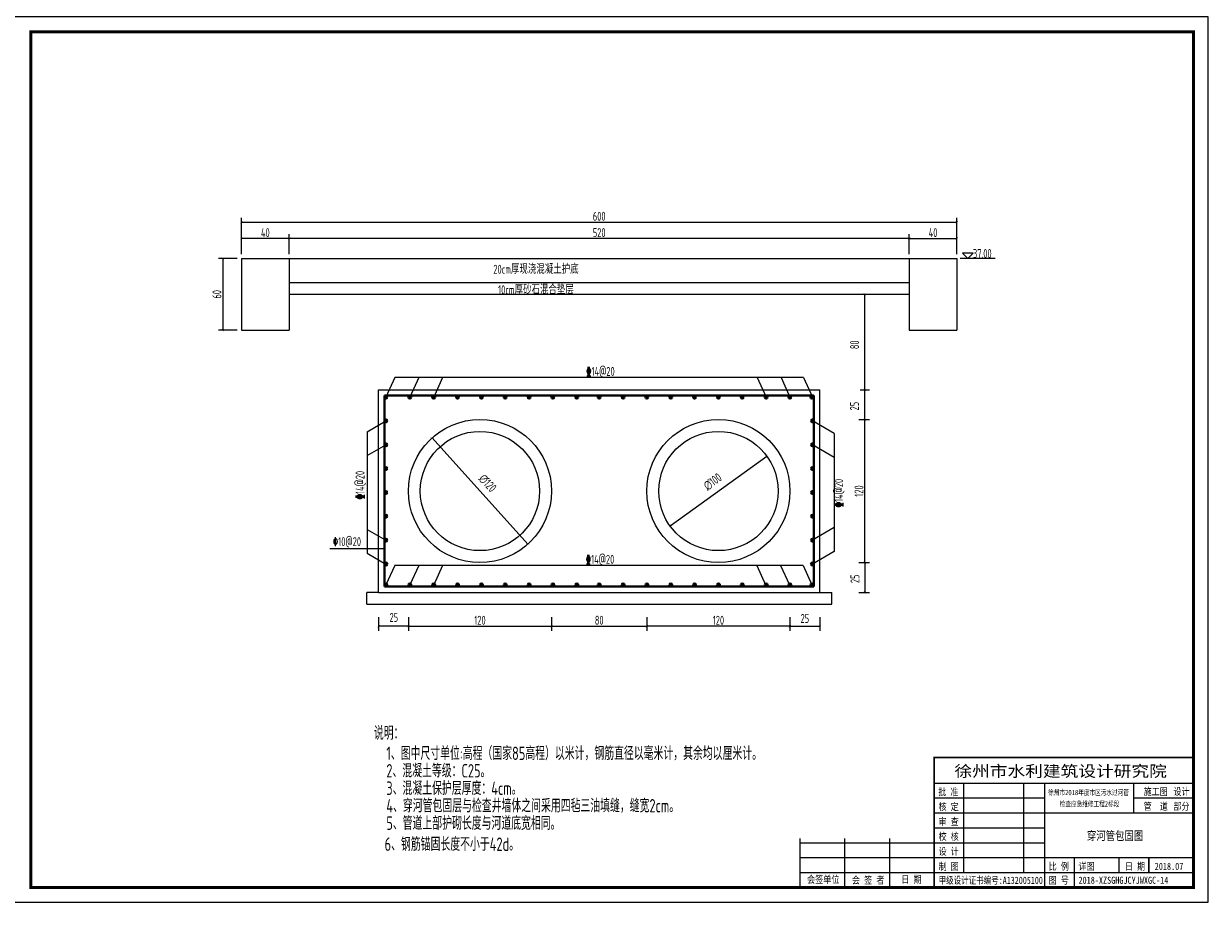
# Model space of a CAD drawing. Header units: millimetres. Extents: x 65530 to 130460, y -103607 to -18875.
# Tile 11 of 75: x 90645 to 94619, y -85970 to -83022. Entities that reach past the tile are written whole.
import ezdxf

# ---------------------------------------------------------------- set-up
doc = ezdxf.new("R2010")
doc.units = ezdxf.units.MM
doc.header["$LTSCALE"] = 0.5
doc.layers.add('图框', color=7, linetype='Continuous')
for name, color, linetype, lineweight in [('标注线', 4, 'Continuous', 13), ('粗线', 1, 'Continuous', 40), ('细实线', 7, 'Continuous', 25)]:
    doc.layers.add(name, color=color, linetype=linetype, lineweight=lineweight)
doc.styles.add('HzTxt', font='tssdeng.shx', dxfattribs={"width": 0.7, "bigfont": 'hztxt.shx'})
doc.styles.add('图框', font='simfang.ttf', dxfattribs={"width": 0.8, "height": 4})
doc.dimstyles.new('bi25', dxfattribs={"dimtxt": 30, "dimasz": 7.5, "dimexe": 15, "dimexo": 15, "dimgap": 5, "dimtad": 1, "dimdec": 0, "dimlfac": 0.25, "dimtxsty": 'HzTxt', "dimblk": 'ARCHTICK', "dimcen": 2.5, "dimclrd": 256, "dimclre": 256, "dimclrt": 256, "dimadec": 0, "dimazin": 0, "dimtfac": 1, "dimtdec": 0, "dimtmove": 2, "dimatfit": 2, "dimfxl": 0, "dimlwd": -1, "dimlwe": -1, "dimarcsym": 0})

# ---------------------------------------------------------------- blocks, each defined once
blk = doc.blocks.new('_ArchTick')
at = {"color": 0, "linetype": 'ByBlock', "const_width": 0.15}
blk.add_lwpolyline([(-0.5, -0.5), (0.5, 0.5)], dxfattribs=at)
blk = doc.blocks.new('*D646')
at = {"layer": 'Defpoints', "color": 0}
for p in [(93775.4, -83688.4), (91375.4, -83746.3), (93775.4, -83746.3)]:
    blk.add_point(p, dxfattribs=at)
at = {"layer": '标注线'}
for p, q in [((91375.4, -83731.3), (91375.4, -83673.4)), ((91375.4, -83688.4), (93775.4, -83688.4)), ((93775.4, -83731.3), (93775.4, -83673.4))]:
    blk.add_line(p, q, dxfattribs=at)
at = {"layer": '标注线', "xscale": 7.5, "yscale": 7.5, "zscale": 7.5, "rotation": 180}
blk.add_blockref('_ArchTick', (91375.4, -83688.4), dxfattribs=at)
at = {"layer": '标注线', "xscale": 7.5, "yscale": 7.5, "zscale": 7.5}
blk.add_blockref('_ArchTick', (93775.4, -83688.4), dxfattribs=at)
at = {"layer": '标注线', "insert": (92575.4, -83668.4), "char_height": 30, "attachment_point": 5, "style": 'HzTxt'}
blk.add_mtext('600', dxfattribs=at)
blk = doc.blocks.new('*D652')
at = {"layer": 'Defpoints', "color": 0}
for p in [(91375.4, -83743.3), (91375.4, -83810.2), (91535.4, -83810.2)]:
    blk.add_point(p, dxfattribs=at)
at = {"layer": '标注线'}
for p, q in [((91375.4, -83795.2), (91375.4, -83728.3)), ((91535.4, -83795.2), (91535.4, -83728.3)), ((91535.4, -83743.3), (91375.4, -83743.3))]:
    blk.add_line(p, q, dxfattribs=at)
at = {"layer": '标注线', "xscale": 7.5, "yscale": 7.5, "zscale": 7.5, "rotation": 180}
blk.add_blockref('_ArchTick', (91375.4, -83743.3), dxfattribs=at)
at = {"layer": '标注线', "xscale": 7.5, "yscale": 7.5, "zscale": 7.5}
blk.add_blockref('_ArchTick', (91535.4, -83743.3), dxfattribs=at)
at = {"layer": '标注线', "insert": (91455.4, -83723.3), "char_height": 30, "attachment_point": 5, "style": 'HzTxt'}
blk.add_mtext('40', dxfattribs=at)
blk = doc.blocks.new('*D647')
at = {"layer": 'Defpoints', "color": 0}
for p in [(91535.4, -83743.3), (91535.4, -83810.2), (93615.4, -83810.2)]:
    blk.add_point(p, dxfattribs=at)
at = {"layer": '标注线'}
for p, q in [((91535.4, -83795.2), (91535.4, -83728.3)), ((93615.4, -83795.2), (93615.4, -83728.3)), ((93615.4, -83743.3), (91535.4, -83743.3))]:
    blk.add_line(p, q, dxfattribs=at)
at = {"layer": '标注线', "xscale": 7.5, "yscale": 7.5, "zscale": 7.5, "rotation": 180}
blk.add_blockref('_ArchTick', (91535.4, -83743.3), dxfattribs=at)
at = {"layer": '标注线', "xscale": 7.5, "yscale": 7.5, "zscale": 7.5}
blk.add_blockref('_ArchTick', (93615.4, -83743.3), dxfattribs=at)
at = {"layer": '标注线', "insert": (92575.4, -83723.3), "char_height": 30, "attachment_point": 5, "style": 'HzTxt'}
blk.add_mtext('520', dxfattribs=at)
blk = doc.blocks.new('*D648')
at = {"layer": 'Defpoints', "color": 0}
for p in [(93775.4, -83743.3), (93615.4, -83810.2), (93775.4, -83810.2)]:
    blk.add_point(p, dxfattribs=at)
at = {"layer": '标注线'}
for p, q in [((93615.4, -83795.2), (93615.4, -83728.3)), ((93775.4, -83795.2), (93775.4, -83728.3)), ((93615.4, -83743.3), (93775.4, -83743.3))]:
    blk.add_line(p, q, dxfattribs=at)
at = {"layer": '标注线', "xscale": 7.5, "yscale": 7.5, "zscale": 7.5, "rotation": 180}
blk.add_blockref('_ArchTick', (93615.4, -83743.3), dxfattribs=at)
at = {"layer": '标注线', "xscale": 7.5, "yscale": 7.5, "zscale": 7.5}
blk.add_blockref('_ArchTick', (93775.4, -83743.3), dxfattribs=at)
at = {"layer": '标注线', "insert": (93695.4, -83723.3), "char_height": 30, "attachment_point": 5, "style": 'HzTxt'}
blk.add_mtext('40', dxfattribs=at)
blk = doc.blocks.new('*D653')
at = {"layer": 'Defpoints', "color": 0}
for p in [(91375.4, -83810.2), (91313, -84050.2), (91375.4, -84050.2)]:
    blk.add_point(p, dxfattribs=at)
at = {"layer": '标注线'}
for p, q in [((91360.4, -83810.2), (91298, -83810.2)), ((91313, -83810.2), (91313, -84050.2)), ((91360.4, -84050.2), (91298, -84050.2))]:
    blk.add_line(p, q, dxfattribs=at)
at = {"layer": '标注线', "xscale": 7.5, "yscale": 7.5, "zscale": 7.5}
for p, rotation in [((91313, -83810.2), 90), ((91313, -84050.2), 270)]:
    blk.add_blockref('_ArchTick', p, dxfattribs=dict(at, rotation=rotation))
at = {"layer": '标注线', "insert": (91293, -83930.2), "char_height": 30, "attachment_point": 5, "rotation": 90, "style": 'HzTxt'}
blk.add_mtext('60', dxfattribs=at)
blk = doc.blocks.new('gj')
h = blk.add_hatch(color=256)
h.dxf.hatch_style = 1
h.paths.add_polyline_path([(1.1997, 0, 1), (-1.1997, 0, 1)])
blk.add_circle((0, 0), 1.1997)
blk = doc.blocks.new('*D793')
at = {"layer": 'Defpoints', "color": 0}
for p in [(93137.7, -84473.4), (92813, -84706.9)]:
    blk.add_point(p, dxfattribs=at)
at = {"layer": '标注线'}
blk.add_line((92813, -84706.9), (93137.7, -84473.4), dxfattribs=at)
at = {"layer": '标注线', "xscale": 7.5, "yscale": 7.5, "zscale": 7.5}
for p, rotation in [((93137.7, -84473.4), 35.71273658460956), ((92813, -84706.9), 215.7127365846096)]:
    blk.add_blockref('_ArchTick', p, dxfattribs=dict(at, rotation=rotation))
at = {"layer": '标注线', "insert": (92956.1, -84559), "char_height": 30, "attachment_point": 5, "rotation": 35.7127, "style": 'HzTxt'}
blk.add_mtext('∅100', dxfattribs=at)
blk = doc.blocks.new('*D785')
at = {"layer": 'Defpoints', "color": 0}
for p in [(91835.4, -84997.9), (91935.4, -84997.9), (91835.4, -85043.7)]:
    blk.add_point(p, dxfattribs=at)
at = {"layer": '标注线'}
for p, q in [((91835.4, -85012.9), (91835.4, -85058.7)), ((91935.4, -85012.9), (91935.4, -85058.7)), ((91935.4, -85043.7), (91835.4, -85043.7))]:
    blk.add_line(p, q, dxfattribs=at)
at = {"layer": '标注线', "xscale": 7.5, "yscale": 7.5, "zscale": 7.5, "rotation": 180}
blk.add_blockref('_ArchTick', (91835.4, -85043.7), dxfattribs=at)
at = {"layer": '标注线', "xscale": 7.5, "yscale": 7.5, "zscale": 7.5}
blk.add_blockref('_ArchTick', (91935.4, -85043.7), dxfattribs=at)
at = {"layer": '标注线', "insert": (91886.4, -85014.1), "char_height": 30, "attachment_point": 5, "style": 'HzTxt'}
blk.add_mtext('25', dxfattribs=at)
blk = doc.blocks.new('*D786')
at = {"layer": 'Defpoints', "color": 0}
for p in [(91935.4, -84997.9), (92415.4, -84997.9), (92415.4, -85043.7)]:
    blk.add_point(p, dxfattribs=at)
at = {"layer": '标注线'}
for p, q in [((91935.4, -85012.9), (91935.4, -85058.7)), ((92415.4, -85012.9), (92415.4, -85058.7)), ((91935.4, -85043.7), (92415.4, -85043.7))]:
    blk.add_line(p, q, dxfattribs=at)
at = {"layer": '标注线', "xscale": 7.5, "yscale": 7.5, "zscale": 7.5, "rotation": 180}
blk.add_blockref('_ArchTick', (91935.4, -85043.7), dxfattribs=at)
at = {"layer": '标注线', "xscale": 7.5, "yscale": 7.5, "zscale": 7.5}
blk.add_blockref('_ArchTick', (92415.4, -85043.7), dxfattribs=at)
at = {"layer": '标注线', "insert": (92175.4, -85023.7), "char_height": 30, "attachment_point": 5, "style": 'HzTxt'}
blk.add_mtext('120', dxfattribs=at)
blk = doc.blocks.new('*D794')
at = {"layer": 'Defpoints', "color": 0}
for p in [(92014.6, -84411.9), (92336.1, -84768.4)]:
    blk.add_point(p, dxfattribs=at)
at = {"layer": '标注线'}
blk.add_line((92014.6, -84411.9), (92336.1, -84768.4), dxfattribs=at)
at = {"layer": '标注线', "xscale": 7.5, "yscale": 7.5, "zscale": 7.5}
for p, rotation in [((92014.6, -84411.9), 132.0415201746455), ((92336.1, -84768.4), 312.0415201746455)]:
    blk.add_blockref('_ArchTick', p, dxfattribs=dict(at, rotation=rotation))
at = {"layer": '标注线', "insert": (92200.9, -84563.9), "char_height": 30, "attachment_point": 5, "rotation": 312.0415, "style": 'HzTxt'}
blk.add_mtext('∅120', dxfattribs=at)
blk = doc.blocks.new('*D787')
at = {"layer": 'Defpoints', "color": 0}
for p in [(92415.4, -84997.9), (92735.4, -84997.9), (92735.4, -85043.7)]:
    blk.add_point(p, dxfattribs=at)
at = {"layer": '标注线'}
for p, q in [((92415.4, -85012.9), (92415.4, -85058.7)), ((92735.4, -85012.9), (92735.4, -85058.7)), ((92415.4, -85043.7), (92735.4, -85043.7))]:
    blk.add_line(p, q, dxfattribs=at)
at = {"layer": '标注线', "xscale": 7.5, "yscale": 7.5, "zscale": 7.5, "rotation": 180}
blk.add_blockref('_ArchTick', (92415.4, -85043.7), dxfattribs=at)
at = {"layer": '标注线', "xscale": 7.5, "yscale": 7.5, "zscale": 7.5}
blk.add_blockref('_ArchTick', (92735.4, -85043.7), dxfattribs=at)
at = {"layer": '标注线', "insert": (92575.4, -85023.7), "char_height": 30, "attachment_point": 5, "style": 'HzTxt'}
blk.add_mtext('80', dxfattribs=at)
blk = doc.blocks.new('*D788')
at = {"layer": 'Defpoints', "color": 0}
for p in [(93215.4, -84997.9), (93315.4, -84997.9), (93315.4, -85043.7)]:
    blk.add_point(p, dxfattribs=at)
at = {"layer": '标注线'}
for p, q in [((93215.4, -85012.9), (93215.4, -85058.7)), ((93315.4, -85012.9), (93315.4, -85058.7)), ((93215.4, -85043.7), (93315.4, -85043.7))]:
    blk.add_line(p, q, dxfattribs=at)
at = {"layer": '标注线', "xscale": 7.5, "yscale": 7.5, "zscale": 7.5, "rotation": 180}
blk.add_blockref('_ArchTick', (93215.4, -85043.7), dxfattribs=at)
at = {"layer": '标注线', "xscale": 7.5, "yscale": 7.5, "zscale": 7.5}
blk.add_blockref('_ArchTick', (93315.4, -85043.7), dxfattribs=at)
at = {"layer": '标注线', "insert": (93265.3, -85017.6), "char_height": 30, "attachment_point": 5, "style": 'HzTxt'}
blk.add_mtext('25', dxfattribs=at)
blk = doc.blocks.new('*D789')
at = {"layer": 'Defpoints', "color": 0}
for p in [(92735.4, -84997.9), (93215.4, -84997.9), (92735.4, -85043.7)]:
    blk.add_point(p, dxfattribs=at)
at = {"layer": '标注线'}
for p, q in [((92735.4, -85012.9), (92735.4, -85058.7)), ((93215.4, -85012.9), (93215.4, -85058.7)), ((93215.4, -85043.7), (92735.4, -85043.7))]:
    blk.add_line(p, q, dxfattribs=at)
at = {"layer": '标注线', "xscale": 7.5, "yscale": 7.5, "zscale": 7.5, "rotation": 180}
blk.add_blockref('_ArchTick', (92735.4, -85043.7), dxfattribs=at)
at = {"layer": '标注线', "xscale": 7.5, "yscale": 7.5, "zscale": 7.5}
blk.add_blockref('_ArchTick', (93215.4, -85043.7), dxfattribs=at)
at = {"layer": '标注线', "insert": (92975.4, -85023.7), "char_height": 30, "attachment_point": 5, "style": 'HzTxt'}
blk.add_mtext('120', dxfattribs=at)
blk = doc.blocks.new('*D790')
at = {"layer": 'Defpoints', "color": 0}
for p in [(93431.3, -84830.2), (93431.3, -84930.2), (93466.8, -84930.2)]:
    blk.add_point(p, dxfattribs=at)
at = {"layer": '标注线'}
for p, q in [((93446.3, -84830.2), (93481.8, -84830.2)), ((93466.8, -84830.2), (93466.8, -84930.2)), ((93446.3, -84930.2), (93481.8, -84930.2))]:
    blk.add_line(p, q, dxfattribs=at)
at = {"layer": '标注线', "xscale": 7.5, "yscale": 7.5, "zscale": 7.5}
for p, rotation in [((93466.8, -84830.2), 90), ((93466.8, -84930.2), 270)]:
    blk.add_blockref('_ArchTick', p, dxfattribs=dict(at, rotation=rotation))
at = {"layer": '标注线', "insert": (93433.4, -84884.6), "char_height": 30, "attachment_point": 5, "rotation": 90, "style": 'HzTxt'}
blk.add_mtext('25', dxfattribs=at)
blk = doc.blocks.new('*D791')
at = {"layer": 'Defpoints', "color": 0}
for p in [(93431.3, -84350.2), (93466.8, -84350.2), (93431.3, -84830.2)]:
    blk.add_point(p, dxfattribs=at)
at = {"layer": '标注线'}
for p, q in [((93446.3, -84350.2), (93481.8, -84350.2)), ((93466.8, -84830.2), (93466.8, -84350.2)), ((93446.3, -84830.2), (93481.8, -84830.2))]:
    blk.add_line(p, q, dxfattribs=at)
at = {"layer": '标注线', "xscale": 7.5, "yscale": 7.5, "zscale": 7.5}
for p, rotation in [((93466.8, -84350.2), 90), ((93466.8, -84830.2), 270)]:
    blk.add_blockref('_ArchTick', p, dxfattribs=dict(at, rotation=rotation))
at = {"layer": '标注线', "insert": (93446.8, -84590.2), "char_height": 30, "attachment_point": 5, "rotation": 90, "style": 'HzTxt'}
blk.add_mtext('120', dxfattribs=at)
blk = doc.blocks.new('*D792')
at = {"layer": 'Defpoints', "color": 0}
for p in [(93435.6, -84250.2), (93466.8, -84250.2), (93435.6, -84350.2)]:
    blk.add_point(p, dxfattribs=at)
at = {"layer": '标注线'}
for p, q in [((93450.6, -84250.2), (93481.8, -84250.2)), ((93466.8, -84350.2), (93466.8, -84250.2)), ((93450.6, -84350.2), (93481.8, -84350.2))]:
    blk.add_line(p, q, dxfattribs=at)
at = {"layer": '标注线', "xscale": 7.5, "yscale": 7.5, "zscale": 7.5}
for p, rotation in [((93466.8, -84250.2), 90), ((93466.8, -84350.2), 270)]:
    blk.add_blockref('_ArchTick', p, dxfattribs=dict(at, rotation=rotation))
at = {"layer": '标注线', "insert": (93431.8, -84305.4), "char_height": 30, "attachment_point": 5, "rotation": 90, "style": 'HzTxt'}
blk.add_mtext('25', dxfattribs=at)
blk = doc.blocks.new('*D795')
at = {"layer": 'Defpoints', "color": 0}
for p in [(93435.6, -83930.2), (93466.8, -83930.2), (93435.6, -84250.2)]:
    blk.add_point(p, dxfattribs=at)
at = {"layer": '标注线'}
for p, q in [((93450.6, -83930.2), (93481.8, -83930.2)), ((93466.8, -84250.2), (93466.8, -83930.2)), ((93450.6, -84250.2), (93481.8, -84250.2))]:
    blk.add_line(p, q, dxfattribs=at)
at = {"layer": '标注线', "xscale": 7.5, "yscale": 7.5, "zscale": 7.5}
for p, rotation in [((93466.8, -83930.2), 90), ((93466.8, -84250.2), 270)]:
    blk.add_blockref('_ArchTick', p, dxfattribs=dict(at, rotation=rotation))
at = {"layer": '标注线', "insert": (93432.1, -84099.6), "char_height": 30, "attachment_point": 5, "rotation": 90, "style": 'HzTxt'}
blk.add_mtext('80', dxfattribs=at)

msp = doc.modelspace()

# ---------------------------------------------------------------- linework, layer by layer
for p, q in [((91375.36, -83810.16), (91375.36, -84050.16)), ((91375.36, -83810.16), (93775.36, -83810.16)), ((91535.36, -83810.16), (91535.36, -84050.16)), ((93615.36, -83810.16), (93615.36, -84050.16)), ((93775.36, -83810.16), (93775.36, -84050.16)), ((91535.36, -83890.16), (93615.36, -83890.16)), ((91535.36, -83930.16), (93615.36, -83930.16)), ((91375.36, -84050.16), (91535.36, -84050.16)), ((93615.36, -84050.16), (93775.36, -84050.16)), ((91835.36, -84250.16), (93315.36, -84250.16)), ((91835.36, -84930.16), (91835.36, -84250.16)), ((93315.36, -84930.16), (93315.36, -84250.16)), ((91835.36, -84930.16), (93315.36, -84930.16)), ((93698.76, -85484.16), (93698.76, -85919.87)), ((93698.76, -85919.87), (93698.76, -85484.16)), ((93698.76, -85569.87), (94568.76, -85569.87)), ((93798.76, -85869.87), (93798.76, -85569.87)), ((93998.76, -85569.87), (93998.76, -85869.87)), ((94068.76, -85569.87), (94068.76, -85919.87)), ((94368.76, -85669.87), (94368.76, -85569.87)), ((93698.76, -85619.87), (94068.76, -85619.87)), ((94368.76, -85619.87), (94568.76, -85619.87)), ((93698.76, -85669.87), (94568.76, -85669.87)), ((93248.76, -85756.04), (93248.76, -85919.87)), ((93398.76, -85756.04), (93398.76, -85919.87)), ((93548.76, -85756.04), (93548.76, -85919.87)), ((93698.76, -85719.87), (94068.76, -85719.87)), ((93248.76, -85769.87), (94068.76, -85769.87)), ((93248.76, -85819.87), (94568.76, -85819.87)), ((94168.76, -85819.87), (94168.76, -85919.87)), ((94318.76, -85819.87), (94318.76, -85869.87)), ((94418.76, -85819.87), (94418.76, -85869.87)), ((94418.76, -85869.87), (94418.76, -85819.87)), ((93248.76, -85869.87), (94568.76, -85869.87))]:
    msp.add_line(p, q)
msp.add_lwpolyline([(90418.76, -85969.87), (94618.76, -85969.87), (94618.76, -82999.87), (90418.76, -82999.87)], close=True)
for points, const_width in [([(90668.76, -83049.87), (94568.76, -83049.87), (94568.76, -85919.87), (90668.76, -85919.87), (90668.76, -83049.87)], 10), ([(94568.76, -85484.16), (93698.76, -85484.16), (93698.76, -85919.87)], 5), ([(93248.76, -85756.04), (93248.76, -85919.87)], 5)]:
    msp.add_lwpolyline(points, dxfattribs=dict(const_width=const_width))
for centre, radius in [((92175.36, -84590.16), 240), ((92975.36, -84590.16), 240), ((92175.36, -84590.16), 200), ((92975.36, -84590.16), 200)]:
    msp.add_circle(centre, radius)
at = {"layer": '标注线'}
for p, q in [((93903.64, -83810.16), (93785.99, -83810.16)), ((91890.21, -84209.4), (91860.15, -84274.96)), ((93260.5, -84209.4), (91890.21, -84209.4)), ((91970.21, -84209.4), (91940.15, -84274.96)), ((92050.21, -84209.4), (92020.15, -84274.96)), ((93105.18, -84209.4), (93135.24, -84274.96)), ((93185.3, -84209.4), (93215.36, -84274.96)), ((93260.5, -84209.4), (93290.56, -84274.96)), ((91797.53, -84391.12), (91860.15, -84354.96)), ((93364.14, -84397.45), (93290.56, -84354.96)), ((91797.53, -84391.12), (91797.53, -84798.81)), ((93364.14, -84397.45), (93364.14, -84792.48)), ((91797.53, -84471.12), (91860.15, -84434.96)), ((93364.14, -84477.45), (93290.56, -84434.96)), ((91797.53, -84718.81), (91860.15, -84754.96)), ((93364.14, -84712.48), (93290.56, -84754.96)), ((91797.53, -84798.81), (91860.15, -84834.96)), ((93364.14, -84792.48), (93290.56, -84834.96)), ((91890.21, -84839.8), (91860.15, -84905.37)), ((93259.1, -84839.8), (91888.82, -84839.8)), ((91970.21, -84839.8), (91940.15, -84905.37)), ((92050.21, -84839.8), (92020.15, -84905.37)), ((93103.78, -84839.8), (93133.84, -84905.37)), ((93183.9, -84839.8), (93213.96, -84905.37)), ((93259.1, -84839.8), (93289.16, -84905.37)), ((91795.36, -84970.16), (91795.36, -84930.16)), ((93355.36, -84970.16), (93355.36, -84930.16)), ((91795.36, -84970.16), (93355.36, -84970.16))]:
    msp.add_line(p, q, dxfattribs=at)
msp.add_lwpolyline([(93811.73, -83810.16), (93829.5, -83792.39), (93793.95, -83792.39)], close=True, dxfattribs=at)
at = {"layer": '粗线'}
for p, q in [((91855.36, -84910.16), (91855.36, -84270.16)), ((91855.36, -84270.16), (93295.36, -84270.16)), ((93295.36, -84910.16), (93295.36, -84270.16)), ((91855.36, -84910.16), (93295.36, -84910.16))]:
    msp.add_line(p, q, dxfattribs=at)
at = {"layer": '细实线'}
for p, q in [((91855.36, -84783.58), (91672.22, -84783.58)), ((91835.36, -84930.16), (91795.36, -84930.16)), ((93315.36, -84930.16), (93355.36, -84930.16))]:
    msp.add_line(p, q, dxfattribs=at)

# ---------------------------------------------------------------- block references
at = {"layer": '粗线', "yscale": 4, "zscale": 4, "rotation": 180}
for p, xscale in [((91860.15, -84274.96), 4), ((91940.15, -84274.96), 4), ((92020.15, -84274.96), 4), ((92100.15, -84274.96), 4), ((92180.15, -84274.96), 4), ((92260.15, -84274.96), 4), ((92340.15, -84274.96), 4), ((92420.15, -84274.96), 4), ((92500.15, -84274.96), 4), ((92575.36, -84274.96), 4), ((92655.36, -84274.96), 4), ((92735.36, -84274.96), 4), ((92815.36, -84274.96), 4), ((92895.36, -84274.96), 4), ((92975.36, -84274.96), 4), ((93055.36, -84274.96), 4), ((93135.36, -84274.96), 4), ((93215.36, -84274.96), 4), ((93289.16, -84274.96), 4), ((91860.15, -84354.96), 4), ((93290.56, -84354.96), -4), ((91860.15, -84434.96), 4), ((93290.56, -84434.96), -4), ((91860.15, -84514.96), 4), ((93290.56, -84514.96), -4), ((91860.15, -84594.96), 4), ((93290.56, -84594.96), -4), ((91860.15, -84674.96), 4), ((93290.56, -84674.96), -4), ((91860.15, -84754.96), 4), ((93290.56, -84754.96), -4), ((91860.15, -84834.96), 4), ((93290.56, -84834.96), -4)]:
    msp.add_blockref('gj', p, dxfattribs=dict(at, xscale=xscale))
at = {"layer": '粗线', "xscale": -4, "yscale": 4, "zscale": 4}
for p in [(91860.15, -84905.37), (91940.15, -84905.37), (92020.15, -84905.37), (92100.15, -84905.37), (92180.15, -84905.37), (92260.15, -84905.37), (92340.15, -84905.37), (92420.15, -84905.37), (92500.15, -84905.37), (92575.36, -84905.37), (92655.36, -84905.37), (92735.36, -84905.37), (92815.36, -84905.37), (92895.36, -84905.37), (92975.36, -84905.37), (93055.36, -84905.37), (93135.36, -84905.37), (93215.36, -84905.37), (93289.16, -84905.37)]:
    msp.add_blockref('gj', p, dxfattribs=at)

# ---------------------------------------------------------------- texts
at = {"style": '图框'}
for s, height, width, p in [('徐州市水利建筑设计研究院', 37.8571, 1.15, (93767.1, -85548.72)), ('批 准', 24, 0.8, (93712.76, -85611.41)), ('徐州市2018年度市区污水过河管', 18, 0.75, (94081.58, -85610.43)), ('施工图', 24, 0.8, (94402.02, -85610.43)), ('设计', 24, 0.8, (94501.92, -85610.43)), ('核 定', 24, 0.8, (93714.02, -85661.15)), ('检查应急维修工程2标段', 18, 0.75, (94120.21, -85648.68)), ('管  道', 24, 0.8, (94402.02, -85660.1)), ('部分', 24, 0.8, (94501.92, -85660.1)), ('审 查', 24, 0.8, (93714.02, -85711.15)), ('校 核', 24, 0.8, (93714.02, -85761.15)), ('设 计', 24, 0.8, (93714.02, -85811.15)), ('制 图', 24, 0.8, (93714.35, -85861.84)), ('比 例', 24, 0.8, (94083.25, -85861.23)), ('详图', 24, 0.8, (94183.25, -85861.23)), ('日 期', 24, 0.8, (94339.02, -85861.23)), ('2018.07', 24, 0.8, (94439.02, -85861.23)), ('会签单位', 24.286, 0.8, (93272.71, -85905.39)), ('会 签 者', 24.286, 0.8, (93423.05, -85907.53)), ('日 期', 24.286, 0.8, (93588.89, -85905.14)), ('甲级设计证书编号:A132005100', 24, 0.75, (93714.04, -85907.96)), ('图 号', 24, 0.8, (94083.25, -85907.81)), ('2018-XZSGHGJCYJWXGC-14', 24, 0.8, (94183.25, -85907.81))]:
    msp.add_text(s, height=height, dxfattribs=dict(at, width=width)).set_placement(p)
at = {"layer": '图框', "style": '图框', "width": 0.75}
msp.add_text('穿河管包固图', height=30, dxfattribs=at).set_placement((94211.43, -85761.37))
at = {"layer": '标注线', "style": 'HzTxt', "width": 0.7}
for s, height, p in [('37.00', 30.002, (93829.19, -83808.42)), ('20cm厚现浇混凝土护底', 30.0015, (92220.3, -83861.21)), ('10cm厚砂石混合垫层', 30.0015, (92236.26, -83930.11)), ('%%13214@20', 30, (92531.64, -84203.93)), ('%%13010@20', 30, (91682.05, -84775.06)), ('%%13214@20', 30, (92530.25, -84834.34)), ('说明：', 45.002, (91819.52, -85424.58)), ('1、图中尺寸单位:高程（国家85高程）以米计，钢筋直径以毫米计，其余均以厘米计。', 45.0022, (91861.39, -85492.52)), ('2、混凝土等级：C25。', 45.0022, (91861.39, -85551.13)), ('3、混凝土保护层厚度：4cm。', 45.0022, (91861.39, -85609.74)), ('4、穿河管包固层与检查井墙体之间采用四毡三油填缝，缝宽2cm。', 45.0022, (91861.39, -85668.36)), ('5、管道上部护砌长度与河道底宽相同。', 45.0022, (91861.39, -85726.97)), ('6、钢筋锚固长度不小于42d。', 45.0022, (91855.6, -85797.36))]:
    msp.add_text(s, height=height, dxfattribs=at).set_placement(p)
for p in [(91788.25, -84618.2), (93393.84, -84644.98)]:
    msp.add_text('%%13214@20', height=30, rotation=90, dxfattribs=at).set_placement(p)

# ---------------------------------------------------------------- dimensions: what is measured, and where the dimension line sits
at = {"layer": '标注线'}
for base, p1, p2, picture, middle in [((93775.36, -83688.39), (91375.36, -83746.3), (93775.36, -83746.3), '*D646', (92575.36, -83668.39)), ((91375.36, -83743.32), (91535.36, -83810.16), (91375.36, -83810.16), '*D652', (91455.36, -83723.32)), ((91535.36, -83743.32), (93615.36, -83810.16), (91535.36, -83810.16), '*D647', (92575.36, -83723.32)), ((92415.36, -85043.65), (91935.36, -84997.91), (92415.36, -84997.91), '*D786', (92175.36, -85023.65)), ((92735.36, -85043.65), (92415.36, -84997.91), (92735.36, -84997.91), '*D787', (92575.36, -85023.65))]:
    dim = msp.add_linear_dim(base=base, p1=p1, p2=p2, dimstyle='bi25', dxfattribs=at)
    dim.commit()
    dim.dimension.update_dxf_attribs({"geometry": picture, "text_midpoint": middle})
for base, p1, p2, angle, picture, middle in [((93775.36, -83743.32), (93615.36, -83810.16), (93775.36, -83810.16), 180, '*D648', (93695.36, -83723.32)), ((91312.98, -84050.16), (91375.36, -83810.16), (91375.36, -84050.16), 90, '*D653', (91292.98, -83930.16)), ((93466.75, -84350.16), (93431.27, -84830.16), (93431.27, -84350.16), 90, '*D791', (93446.75, -84590.16)), ((92735.36, -85043.65), (93215.36, -84997.91), (92735.36, -84997.91), 180, '*D789', (92975.36, -85023.65))]:
    dim = msp.add_linear_dim(base=base, p1=p1, p2=p2, angle=angle, dimstyle='bi25', dxfattribs=at)
    dim.commit()
    dim.dimension.update_dxf_attribs({"geometry": picture, "text_midpoint": middle})
for base, p1, p2, angle, picture, middle in [((93466.75, -83930.16), (93435.55, -84250.16), (93435.55, -83930.16), 270, '*D795', (93432.08, -84099.62)), ((93466.75, -84250.16), (93435.55, -84350.16), (93435.55, -84250.16), 270, '*D792', (93431.77, -84305.43)), ((93466.75, -84930.16), (93431.27, -84830.16), (93431.27, -84930.16), 90, '*D790', (93433.44, -84884.58)), ((93315.36, -85043.65), (93215.36, -84997.91), (93315.36, -84997.91), 180, '*D788', (93265.34, -85017.55))]:
    dim = msp.add_linear_dim(base=base, p1=p1, p2=p2, angle=angle, dimstyle='bi25', dxfattribs=at)
    dim.commit()
    dim.dimension.update_dxf_attribs({"geometry": picture, "text_midpoint": middle, "dimtype": 160})
for p1, p2, picture, middle in [((92014.63, -84411.93), (92336.08, -84768.4), '*D794', (92200.94, -84563.87)), ((92812.96, -84706.91), (93137.75, -84473.42), '*D793', (92956.1, -84558.98))]:
    dim = msp.add_diameter_dim_2p(p1=p1, p2=p2, dimstyle='bi25', dxfattribs=at)
    dim.commit()
    dim.dimension.update_dxf_attribs({"geometry": picture, "text_midpoint": middle, "dimtype": 163})
dim = msp.add_linear_dim(base=(91835.36, -85043.65), p1=(91935.36, -84997.91), p2=(91835.36, -84997.91), dimstyle='bi25', dxfattribs=at)
dim.commit()
dim.dimension.update_dxf_attribs({"geometry": '*D785', "text_midpoint": (91886.43, -85014.09), "dimtype": 160})

doc.saveas('drawing.dxf')
